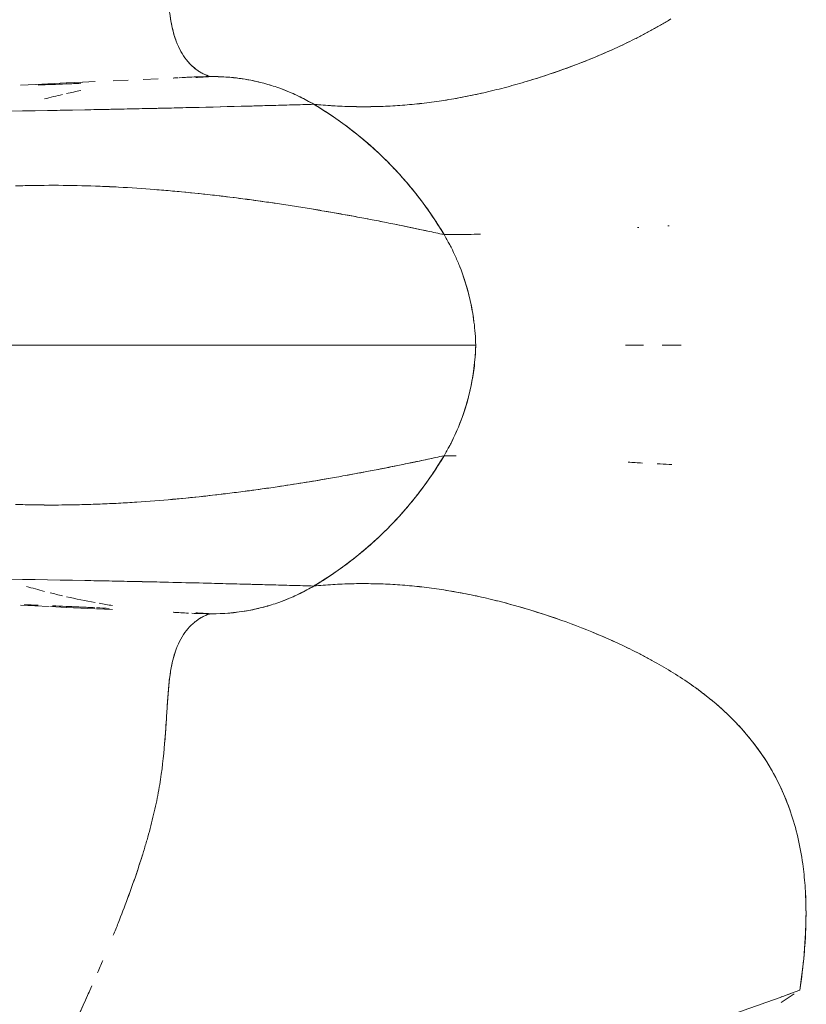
# Model space of a CAD drawing. Header units: millimetres. Extents: x 1110081 to 1268996, y -753649 to 3502.
# Tile 31 of 211: x 1176386 to 1176536, y -737190 to -737003. Entities that reach past the tile are written whole.
import ezdxf

# ---------------------------------------------------------------- set-up
doc = ezdxf.new("R2010")
doc.units = ezdxf.units.MM
doc.layers.add('Imports in Families', color=7, linetype='Continuous', lineweight=5)

# ---------------------------------------------------------------- blocks, each defined once
blk = doc.blocks.new('A315 - 3D HC toalett med cisterne - Standard-12572555-H02-Nivå F-3_5 m_1_ Ny Plan 2 PV200')
at = {"layer": 'Imports in Families'}
for p, q in [((249.82, 580.54), (248.22, 582.96)), ((74.26, 465.11), (74.21, 465.99)), ((175.74, 465.11), (175.79, 465.99)), ((74.53, 459.34), (74.39, 462.19)), ((74.79, 453.63), (74.66, 456.49)), ((175.07, 450.49), (175.21, 453.49)), ((75.05, 447.9), (74.94, 450.23)), ((174.8, 444.77), (175.06, 450.23)), ((75.2, 444.77), (75.06, 447.8)), ((75.46, 439.09), (75.2, 444.69)), ((174.66, 441.76), (174.8, 444.69)), ((174.4, 436.05), (174.65, 441.48)), ((75.6, 436.05), (75.46, 438.96))]:
    blk.add_line(p, q, dxfattribs=at)
for points, knots in [([(223.49, 584.6), (220.07, 584.12), (216.13, 583.21), (212.42, 581.85), (211.8, 581.61)], [0.15714286, 0.15714286, 0.15714286, 0.15714286, 0.22857143, 0.24285714, 0.24285714, 0.24285714, 0.24285714]), ([(238.47, 585.04), (235.51, 585.23), (231.15, 585.31), (226.94, 585), (225.55, 584.85)], [0.05714286, 0.05714286, 0.05714286, 0.05714286, 0.11428571, 0.14285714, 0.14285714, 0.14285714, 0.14285714]), ([(211.8, 581.61), (207.52, 579.94), (200.17, 575.71), (194.16, 569.51), (191.64, 566.33)], [0.2428571, 0.2428571, 0.2428571, 0.2428571, 0.3428571, 0.4285714, 0.4285714, 0.4285714, 0.4285714]), ([(191.64, 566.33), (190.81, 565.27), (188.38, 561.99), (186.21, 558.42), (184.87, 555.96)], [0.42857143, 0.42857143, 0.42857143, 0.42857143, 0.45714286, 0.51428571, 0.51428571, 0.51428571, 0.51428571]), ([(67.08, 552.24), (67.7, 550.98), (70.4, 545.26), (72.64, 539.34), (74.1, 534.76)], [0.5428571, 0.5428571, 0.5428571, 0.5428571, 0.5714286, 0.6714286, 0.6714286, 0.6714286, 0.6714286]), ([(175.29, 532.79), (174.49, 530.18), (173.61, 526.93), (172.88, 523.73), (172.74, 523.1)], [0.68571429, 0.68571429, 0.68571429, 0.68571429, 0.74285714, 0.75714286, 0.75714286, 0.75714286, 0.75714286]), ([(109.93, 519.41), (111.98, 520.23), (115.5, 521.34), (119.13, 521.99), (120.6, 522.17)], [-0.7, -0.7, -0.7, -0.7, -0.4, -0.2, -0.2, -0.2, -0.2]), ([(127.21, 522.39), (127.94, 522.34), (131.61, 521.97), (138.1, 520.47), (143.47, 517.98), (146, 516.48)], [-0.9, -0.9, -0.9, -0.9, -0.8, -0.4, 0, 0, 0, 0]), ([(171.97, 519.29), (171.85, 518.66), (171.3, 515.52), (170.9, 512.42), (170.68, 509.95)], [0.78571429, 0.78571429, 0.78571429, 0.78571429, 0.8, 0.85714286, 0.85714286, 0.85714286, 0.85714286]), ([(155.03, 510.12), (156.73, 508.71), (159.46, 506.22), (161.98, 503.54), (162.96, 502.43)], [-0.6875, -0.6875, -0.6875, -0.6875, -0.5, -0.375, -0.375, -0.375, -0.375]), ([(91.42, 506.97), (90.96, 506.54), (86.29, 501.99), (82.26, 496.8), (79.25, 491.73)], [-0.5532482, -0.5532482, -0.5532482, -0.5532482, -0.5, 0, 0, 0, 0]), ([(87.04, 502.43), (88.02, 503.54), (89.46, 505.07), (90.96, 506.54), (91.42, 506.97)], [-0.625, -0.625, -0.625, -0.625, -0.5, -0.446752, -0.446752, -0.446752, -0.446752]), ([(125, 501.49), (125, 498.25), (125, 493.67), (125, 489.02), (125, 487.69)], [0.1896552, 0.1896552, 0.1896552, 0.1896552, 0.2758621, 0.3103448, 0.3103448, 0.3103448, 0.3103448]), ([(100.52, 499.27), (100.03, 496.62), (99.2, 491.84), (98.43, 486.99), (98.11, 484.82)], [0.1527778, 0.1527778, 0.1527778, 0.1527778, 0.2222222, 0.2777778, 0.2777778, 0.2777778, 0.2777778]), ([(79.3, 489.79), (79.6, 479.51), (80.17, 457.37), (80.7, 426.26), (80.95, 398.07), (80.99, 377.42), (80.93, 363.74), (80.88, 357.84)], [0.0175237, 0.0175237, 0.0175237, 0.0175237, 0.2962963, 0.5925926, 0.7407407, 0.8888889, 1, 1, 1, 1]), ([(170.7, 489.79), (170.4, 479.51), (169.83, 457.37), (169.3, 426.26), (169.05, 398.07), (169.01, 377.42), (169.07, 363.74), (169.12, 357.84)], [0.0175237, 0.0175237, 0.0175237, 0.0175237, 0.2962963, 0.5925926, 0.7407407, 0.8888889, 1, 1, 1, 1]), ([(75.67, 483.69), (75.09, 481.82), (74.44, 478.94), (74.08, 475.53), (73.99, 473.57), (73.98, 472.6), (73.99, 472.11)], [-0.5714286, -0.5714286, -0.5714286, -0.5714286, -0.2857143, -0.1428571, -0.0714286, 0, 0, 0, 0]), ([(74.62, 479.41), (74.71, 479.9), (75, 481.33), (75.38, 482.76), (75.67, 483.69)], [-0.6428571, -0.6428571, -0.6428571, -0.6428571, -0.5714286, -0.4285714, -0.4285714, -0.4285714, -0.4285714]), ([(176.01, 472.11), (176.05, 475.04), (175.63, 478.97), (174.62, 482.76), (174.33, 483.69)], [-1, -1, -1, -1, -0.5714286, -0.4285714, -0.4285714, -0.4285714, -0.4285714]), ([(66.17, 465.26), (66.54, 465.37), (68.36, 465.98), (69.83, 466.81), (70.8, 467.56)], [0.78181818, 0.78181818, 0.78181818, 0.78181818, 0.8, 0.87272727, 0.87272727, 0.87272727, 0.87272727]), ([(187.6, 464.45), (185.77, 464.71), (182.52, 465.48), (179.58, 467.14), (178.29, 468.34), (177.92, 468.75)], [0.7272727, 0.7272727, 0.7272727, 0.7272727, 0.8, 0.8727273, 0.9090909, 0.9090909, 0.9090909, 0.9090909]), ([(154.81, 458.11), (154.66, 460.4), (154.44, 463.24), (154.18, 466.06), (154.12, 466.62)], [0.5, 0.5, 0.5, 0.5, 0.55555556, 0.56944444, 0.56944444, 0.56944444, 0.56944444]), ([(197.07, 463.69), (195.89, 463.77), (194.19, 463.87), (192.57, 463.97), (192.04, 464.01)], [0.61818182, 0.61818182, 0.61818182, 0.61818182, 0.65454545, 0.67272727, 0.67272727, 0.67272727, 0.67272727]), ([(80.02, 461.92), (80.05, 460.44), (80.13, 456.7), (80.21, 452.89), (80.26, 450.58)], [0.25925926, 0.25925926, 0.25925926, 0.25925926, 0.2962963, 0.35185185, 0.35185185, 0.35185185, 0.35185185]), ([(125, 460.93), (125, 460.22), (125, 454.88), (125, 445.44), (125, 436.35), (125, 432.09)], [0.5344828, 0.5344828, 0.5344828, 0.5344828, 0.5517241, 0.6637931, 0.7586207, 0.7586207, 0.7586207, 0.7586207]), ([(237.09, 453.67), (236.31, 453.99), (232.4, 455.55), (227.05, 457.54), (222.6, 458.97), (221.14, 459.42)], [0.2727273, 0.2727273, 0.2727273, 0.2727273, 0.2909091, 0.3636364, 0.4, 0.4, 0.4, 0.4]), ([(94.98, 454.66), (94.92, 453.5), (94.65, 447.71), (94.58, 441.78), (94.7, 436.94)], [0.5277778, 0.5277778, 0.5277778, 0.5277778, 0.5555556, 0.6666667, 0.6666667, 0.6666667, 0.6666667])]:
    blk.add_open_spline(points, degree=3, knots=knots, dxfattribs=at)
for points in [[(225.55, 584.85), (224.86, 584.78), (224.17, 584.7), (223.49, 584.6)], [(240.7, 584.87), (239.95, 584.93), (239.21, 584.99), (238.47, 585.04)], [(247.49, 584.05), (245.21, 584.39), (242.94, 584.67), (240.7, 584.87)], [(247.9, 582.96), (248.2, 582.15), (248.5, 581.35), (248.79, 580.54)], [(248.79, 580.54), (248.5, 581.35), (248.2, 582.15), (247.9, 582.96)], [(63.04, 559.58), (63.76, 558.4), (64.46, 557.19), (65.13, 555.96)], [(65.13, 555.96), (65.47, 555.35), (65.8, 554.73), (66.12, 554.11)], [(184.87, 555.96), (184.53, 555.35), (184.2, 554.73), (183.88, 554.11)], [(66.12, 554.11), (66.45, 553.49), (66.76, 552.87), (67.08, 552.24)], [(125, 554.39), (125, 553.22), (125, 552.07), (125, 550.92)], [(147.23, 551.44), (147.28, 552.34), (147.33, 553.25), (147.38, 554.17)], [(183.88, 554.11), (183.55, 553.49), (183.24, 552.87), (182.92, 552.24)], [(102.66, 553.5), (102.66, 553.4), (102.67, 553.3), (102.67, 553.2)], [(182.92, 552.24), (182.61, 551.61), (182.31, 550.98), (182.01, 550.34)], [(182.01, 550.34), (181.71, 549.71), (181.41, 549.07), (181.12, 548.43)], [(181.12, 548.43), (178.81, 543.31), (176.87, 538.02), (175.29, 532.79)], [(74.1, 534.76), (74.31, 534.1), (74.52, 533.45), (74.71, 532.79)], [(74.71, 532.79), (74.91, 532.14), (75.1, 531.49), (75.29, 530.84)], [(75.29, 530.84), (75.48, 530.19), (75.66, 529.54), (75.84, 528.89)], [(75.84, 528.89), (76.01, 528.24), (76.18, 527.59), (76.35, 526.95)], [(76.35, 526.95), (76.51, 526.3), (76.67, 525.66), (76.82, 525.02)], [(76.82, 525.02), (76.97, 524.37), (77.12, 523.73), (77.26, 523.1)], [(77.26, 523.1), (77.4, 522.46), (77.53, 521.82), (77.66, 521.19)], [(103.92, 523.39), (103.97, 521.05), (103.99, 518.75), (104, 516.48)], [(120.6, 522.17), (118.4, 521.9), (116.23, 521.45), (114.11, 520.84)], [(120.6, 522.17), (121.33, 522.27), (122.06, 522.34), (122.79, 522.39)], [(122.79, 522.39), (122.06, 522.34), (121.33, 522.27), (120.6, 522.17)], [(122.79, 522.39), (123.53, 522.45), (124.26, 522.48), (125, 522.5)], [(125, 522.5), (124.26, 522.48), (123.53, 522.45), (122.79, 522.39)], [(125, 522.5), (125.74, 522.48), (126.47, 522.45), (127.21, 522.39)], [(133.75, 521.4), (130.88, 522.06), (127.94, 522.43), (125, 522.5)], [(125, 522.5), (125, 521.87), (125, 521.25), (125, 520.62)], [(172.74, 523.1), (172.6, 522.46), (172.47, 521.82), (172.34, 521.19)], [(77.66, 521.19), (77.79, 520.56), (77.91, 519.92), (78.03, 519.29)], [(114.11, 520.84), (113.4, 520.64), (112, 520.2), (110.62, 519.68), (109.93, 519.41)], [(125, 520.62), (125, 519.36), (125, 518.1), (125, 516.84)], [(135.89, 520.84), (135.18, 521.05), (134.47, 521.23), (133.75, 521.4)], [(142.1, 518.53), (140.09, 519.46), (138.01, 520.23), (135.89, 520.84)], [(172.34, 521.19), (172.21, 520.56), (172.09, 519.92), (171.97, 519.29)], [(78.03, 519.29), (78.15, 518.66), (78.26, 518.03), (78.36, 517.41)], [(104, 516.48), (105.26, 517.23), (106.57, 517.92), (107.9, 518.53)], [(107.9, 518.53), (106.57, 517.92), (105.26, 517.23), (104, 516.48)], [(107.9, 518.53), (108.57, 518.84), (109.25, 519.13), (109.93, 519.41)], [(109.93, 519.41), (109.25, 519.14), (108.57, 518.84), (107.9, 518.53)], [(144.08, 517.56), (143.42, 517.9), (142.76, 518.23), (142.1, 518.53)], [(146, 516.48), (146, 517.25), (146.01, 518.02), (146.01, 518.8)], [(78.36, 517.41), (78.47, 516.78), (78.56, 516.16), (78.66, 515.53)], [(96.7, 511.5), (99.02, 513.31), (101.46, 514.97), (104, 516.48)], [(104, 516.48), (103.36, 516.1), (102.74, 515.72), (102.11, 515.32)], [(104, 516.48), (103.88, 515.96), (103.77, 515.45), (103.66, 514.93)], [(125, 516.84), (125, 516.21), (125, 515.58), (125, 514.94)], [(146, 516.48), (145.37, 516.85), (144.73, 517.21), (144.08, 517.56)], [(146, 516.48), (149.17, 514.6), (152.19, 512.47), (155.03, 510.12)], [(170.75, 491.73), (167.74, 496.8), (160.45, 506.18), (151.07, 513.47), (146, 516.48)], [(146.34, 514.93), (146.23, 515.45), (146.12, 515.96), (146, 516.48)], [(78.66, 515.53), (78.75, 514.91), (78.83, 514.28), (78.91, 513.66)], [(102.11, 515.32), (100.25, 514.13), (98.44, 512.86), (96.7, 511.5)], [(103.66, 514.93), (103.55, 514.41), (103.44, 513.9), (103.33, 513.38)], [(125, 514.94), (125, 512.41), (125, 509.86), (125, 507.29)], [(146.67, 513.38), (146.56, 513.9), (146.45, 514.41), (146.34, 514.93)], [(78.91, 513.66), (78.99, 513.04), (79.07, 512.42), (79.13, 511.8)], [(103.33, 513.38), (103.22, 512.86), (103.11, 512.35), (103, 511.83)], [(147, 511.83), (146.89, 512.35), (146.78, 512.86), (146.67, 513.38)], [(79.13, 511.8), (79.2, 511.19), (79.26, 510.57), (79.32, 509.95)], [(93.29, 508.68), (94.4, 509.66), (95.53, 510.6), (96.7, 511.5)], [(96.7, 511.5), (96.11, 511.05), (95.54, 510.59), (94.97, 510.12)], [(103, 511.83), (102.67, 510.27), (102.35, 508.71), (102.03, 507.15)], [(147.97, 507.15), (147.65, 508.71), (147.33, 510.27), (147, 511.83)], [(79.32, 509.95), (79.38, 509.34), (79.42, 508.72), (79.47, 508.11)], [(94.97, 510.12), (93.84, 509.18), (92.73, 508.2), (91.66, 507.19)], [(91.66, 507.19), (92.19, 507.7), (92.74, 508.19), (93.29, 508.68)], [(170.68, 509.95), (170.57, 508.72), (170.48, 507.49), (170.42, 506.27)], [(79.47, 508.11), (79.51, 507.5), (79.55, 506.88), (79.58, 506.27)], [(91.42, 506.97), (91.5, 507.04), (91.58, 507.12), (91.66, 507.19)], [(91.66, 507.19), (91.58, 507.12), (91.5, 507.04), (91.42, 506.97)], [(102.03, 507.15), (101.93, 506.62), (101.82, 506.1), (101.72, 505.58)], [(125, 507.29), (125, 506.01), (125, 504.72), (125, 503.43)], [(148.59, 504.01), (148.38, 505.05), (148.18, 506.1), (147.97, 507.15)], [(79.58, 506.27), (79.61, 505.66), (79.64, 505.05), (79.66, 504.44)], [(101.72, 505.58), (101.31, 503.48), (100.91, 501.38), (100.52, 499.27)], [(170.42, 506.27), (170.35, 505.05), (170.31, 503.83), (170.3, 502.61)], [(79.66, 504.44), (79.68, 503.83), (79.7, 503.22), (79.7, 502.61)], [(125, 503.43), (125, 502.78), (125, 502.14), (125, 501.49)], [(148.89, 502.43), (148.79, 502.96), (148.69, 503.48), (148.59, 504.01)], [(79.7, 502.61), (79.71, 502.01), (79.71, 501.4), (79.71, 500.79)], [(82.9, 497.26), (84.2, 499.05), (85.58, 500.78), (87.04, 502.43)], [(149.77, 497.68), (149.48, 499.27), (149.19, 500.85), (148.89, 502.43)], [(162.96, 502.43), (163.44, 501.88), (163.92, 501.32), (164.39, 500.75)], [(170.3, 502.61), (170.29, 502.01), (170.29, 501.4), (170.29, 500.79)], [(79.71, 500.79), (79.71, 499.58), (79.68, 498.37), (79.62, 497.16)], [(164.39, 500.75), (166.74, 497.92), (168.87, 494.9), (170.75, 491.73)], [(170.29, 500.79), (170.29, 499.58), (170.32, 498.37), (170.38, 497.16)], [(150.05, 496.09), (149.96, 496.62), (149.87, 497.15), (149.77, 497.68)], [(79.62, 497.16), (79.6, 496.56), (79.57, 495.95), (79.53, 495.35)], [(81.62, 495.46), (82.04, 496.07), (82.46, 496.67), (82.9, 497.26)], [(150.33, 494.49), (150.24, 495.02), (150.15, 495.56), (150.05, 496.09)], [(170.38, 497.16), (170.4, 496.56), (170.43, 495.95), (170.47, 495.35)], [(79.25, 491.73), (80, 493), (80.79, 494.24), (81.62, 495.46)], [(79.53, 495.35), (79.49, 494.74), (79.45, 494.14), (79.41, 493.54)], [(151.14, 489.68), (150.88, 491.29), (150.61, 492.89), (150.33, 494.49)], [(170.47, 495.35), (170.51, 494.74), (170.55, 494.14), (170.59, 493.54)], [(79.41, 493.54), (79.36, 492.93), (79.31, 492.33), (79.25, 491.73)], [(170.59, 493.54), (170.64, 492.93), (170.69, 492.33), (170.75, 491.73)], [(79.25, 491.73), (78, 489.62), (76.95, 487.39), (76.14, 485.09)], [(77.23, 487.81), (77.62, 488.71), (78.06, 489.59), (78.52, 490.45)], [(78.52, 490.45), (78.76, 490.88), (79, 491.31), (79.25, 491.73)], [(79.25, 491.73), (79.27, 491.09), (79.29, 490.44), (79.3, 489.79)], [(170.75, 491.73), (170.73, 491.09), (170.71, 490.44), (170.7, 489.79)], [(170.75, 491.73), (172, 489.62), (173.05, 487.39), (173.86, 485.09)], [(173.86, 485.09), (173.05, 487.39), (172, 489.62), (170.75, 491.73)], [(79.31, 489.68), (79.33, 489), (79.35, 488.32), (79.37, 487.63)], [(151.89, 484.82), (151.65, 486.45), (151.4, 488.07), (151.14, 489.68)], [(170.69, 489.68), (170.67, 489), (170.65, 488.32), (170.63, 487.63)], [(76.14, 485.09), (76.46, 486.01), (76.83, 486.92), (77.23, 487.81)], [(79.37, 487.63), (79.38, 486.94), (79.4, 486.25), (79.42, 485.56)], [(125, 487.69), (125, 483.7), (125, 479.65), (125, 475.55)], [(170.63, 487.63), (170.62, 486.94), (170.6, 486.25), (170.58, 485.56)], [(75.67, 483.69), (75.82, 484.16), (75.97, 484.62), (76.14, 485.09)], [(76.14, 485.09), (75.97, 484.62), (75.82, 484.16), (75.67, 483.69)], [(79.42, 485.56), (79.44, 484.87), (79.46, 484.18), (79.48, 483.48)], [(98.11, 484.82), (97.87, 483.2), (97.64, 481.56), (97.41, 479.92)], [(152.13, 483.19), (152.05, 483.74), (151.97, 484.28), (151.89, 484.82)], [(170.58, 485.56), (170.54, 484.18), (170.5, 482.79), (170.46, 481.39)], [(173.86, 485.09), (174.03, 484.62), (174.18, 484.16), (174.33, 483.69)], [(174.33, 483.69), (174.18, 484.16), (174.03, 484.62), (173.86, 485.09)], [(79.48, 483.48), (79.52, 482.09), (79.56, 480.69), (79.59, 479.28)], [(152.8, 478.28), (152.59, 479.92), (152.36, 481.56), (152.13, 483.19)], [(174.33, 483.69), (174.62, 482.76), (174.87, 481.81), (175.09, 480.85)], [(170.46, 481.39), (170.44, 480.69), (170.42, 479.98), (170.41, 479.28)], [(175.09, 480.85), (175.19, 480.38), (175.29, 479.9), (175.38, 479.41)], [(74.38, 477.96), (74.45, 478.45), (74.53, 478.93), (74.62, 479.41)], [(79.59, 479.28), (79.69, 475.76), (79.78, 472.18), (79.86, 468.54)], [(97.41, 479.92), (97.34, 479.38), (97.27, 478.83), (97.2, 478.28)], [(170.41, 479.28), (170.39, 478.58), (170.37, 477.87), (170.35, 477.16)], [(175.38, 479.41), (175.83, 477.01), (176.04, 474.55), (176.01, 472.11)], [(73.99, 472.11), (73.97, 474.06), (74.1, 476.03), (74.38, 477.96)], [(97.2, 478.28), (96.98, 476.63), (96.78, 474.98), (96.58, 473.32)], [(153.01, 476.63), (152.94, 477.18), (152.87, 477.73), (152.8, 478.28)], [(170.35, 477.16), (170.33, 476.45), (170.31, 475.74), (170.3, 475.03)], [(125, 475.55), (125, 473.49), (125, 471.43), (125, 469.35)], [(153.22, 474.98), (153.15, 475.53), (153.08, 476.08), (153.01, 476.63)], [(170.3, 475.03), (170.28, 474.31), (170.26, 473.6), (170.24, 472.88)], [(96.58, 473.32), (96.52, 472.76), (96.46, 472.21), (96.39, 471.65)], [(153.41, 473.32), (153.35, 473.87), (153.28, 474.42), (153.22, 474.98)], [(154.12, 466.62), (153.91, 468.87), (153.67, 471.1), (153.41, 473.32)], [(73.44, 470.71), (73.67, 471.17), (73.85, 471.63), (73.99, 472.11)], [(96.39, 471.65), (96.21, 469.98), (96.04, 468.31), (95.88, 466.62)], [(170.24, 472.88), (170.22, 472.16), (170.21, 471.44), (170.19, 470.72)], [(177.39, 469.38), (176.74, 470.24), (176.28, 471.16), (176.01, 472.11)], [(70.8, 467.56), (71.76, 468.31), (72.51, 469.15), (73.06, 470.04)], [(73.06, 470.04), (73.2, 470.26), (73.33, 470.49), (73.44, 470.71)], [(170.19, 470.72), (170.14, 468.55), (170.08, 466.36), (170.03, 464.14)], [(74.2, 466.16), (74.15, 466.96), (74.11, 467.76), (74.08, 468.56)], [(74.08, 468.56), (74.11, 467.76), (74.15, 466.96), (74.2, 466.16)], [(79.86, 468.54), (79.88, 467.81), (79.9, 467.08), (79.92, 466.35)], [(125, 469.35), (125, 466.57), (125, 463.76), (125, 460.93)], [(175.89, 467.94), (175.85, 466.97), (175.8, 466), (175.73, 465.03)], [(177.92, 468.75), (177.73, 468.96), (177.55, 469.17), (177.39, 469.38)], [(74.21, 465.99), (74.23, 465.67), (74.25, 465.35), (74.27, 465.03)], [(79.92, 466.35), (79.95, 464.89), (79.98, 463.41), (80.02, 461.92)], [(95.88, 466.62), (95.82, 466.06), (95.77, 465.5), (95.72, 464.93)], [(175.73, 465.03), (175.75, 465.35), (175.77, 465.67), (175.79, 465.99)], [(62.4, 464.45), (63.78, 464.65), (65.03, 464.91), (66.17, 465.26)], [(95.72, 464.93), (95.62, 463.8), (95.52, 462.67), (95.44, 461.53)], [(170.03, 464.14), (169.98, 461.93), (169.93, 459.69), (169.88, 457.43)], [(189.01, 464.27), (188.52, 464.32), (188.05, 464.38), (187.6, 464.45)], [(192.04, 464.01), (190.99, 464.08), (189.97, 464.17), (189.01, 464.27)], [(200.69, 463.42), (199.45, 463.53), (198.24, 463.61), (197.07, 463.69)], [(208.47, 462.48), (205.78, 462.93), (203.17, 463.22), (200.69, 463.42)], [(212.58, 461.69), (211.19, 461.99), (209.82, 462.25), (208.47, 462.48)], [(95.44, 461.53), (95.26, 459.26), (95.11, 456.97), (94.98, 454.66)], [(214.67, 461.2), (213.97, 461.37), (213.27, 461.53), (212.58, 461.69)], [(216.8, 460.66), (216.09, 460.85), (215.38, 461.03), (214.67, 461.2)], [(218.96, 460.07), (218.24, 460.27), (217.52, 460.47), (216.8, 460.66)], [(221.14, 459.42), (220.41, 459.64), (219.68, 459.86), (218.96, 460.07)], [(154.92, 456.39), (154.88, 456.96), (154.85, 457.54), (154.81, 458.11)], [(155.02, 454.66), (154.99, 455.24), (154.95, 455.81), (154.92, 456.39)], [(169.88, 457.43), (169.87, 456.68), (169.85, 455.92), (169.84, 455.17)], [(155.1, 452.92), (155.08, 453.5), (155.05, 454.08), (155.02, 454.66)], [(169.84, 455.17), (169.82, 454.41), (169.81, 453.64), (169.79, 452.88)], [(155.18, 451.18), (155.15, 451.76), (155.13, 452.34), (155.1, 452.92)], [(169.79, 452.88), (169.77, 452.12), (169.76, 451.35), (169.74, 450.58)], [(174.45, 453.49), (174.32, 452.65), (174.18, 451.81), (174.03, 450.97)], [(174.03, 450.97), (174.18, 451.81), (174.32, 452.65), (174.45, 453.49)], [(174.99, 452.89), (174.96, 452.09), (174.92, 451.29), (174.88, 450.49)], [(155.24, 449.43), (155.22, 450.01), (155.2, 450.6), (155.18, 451.18)], [(244.24, 450.66), (243.44, 451.01), (242.64, 451.35), (241.84, 451.69)], [(80.26, 450.58), (80.27, 449.81), (80.29, 449.04), (80.3, 448.26)], [(155.29, 447.67), (155.28, 448.26), (155.26, 448.84), (155.24, 449.43)], [(169.74, 450.58), (169.73, 449.81), (169.71, 449.04), (169.7, 448.26)], [(173.9, 450.22), (173.56, 448.4), (173.19, 446.58), (172.78, 444.77)], [(172.78, 444.77), (173.19, 446.58), (173.56, 448.4), (173.9, 450.22)], [(174.87, 450.18), (174.78, 448.37), (174.7, 446.58), (174.62, 444.78)], [(254.04, 446.27), (251.56, 447.41), (249.1, 448.52), (246.67, 449.6)], [(75.26, 447.48), (75.3, 446.58), (75.34, 445.68), (75.38, 444.78)], [(77.22, 444.77), (77.01, 445.68), (76.82, 446.58), (76.63, 447.49)], [(76.63, 447.49), (76.82, 446.58), (77.01, 445.68), (77.22, 444.77)], [(155.33, 445.9), (155.32, 446.49), (155.3, 447.08), (155.29, 447.67)], [(155.34, 438.75), (155.37, 441.16), (155.37, 443.54), (155.33, 445.9)], [(75.38, 444.69), (75.46, 442.92), (75.53, 441.17), (75.6, 439.41)], [(78.24, 440.59), (77.94, 441.74), (77.65, 442.88), (77.39, 444.03)], [(77.39, 444.03), (77.65, 442.88), (77.94, 441.74), (78.24, 440.59)], [(80.39, 443.57), (80.4, 442.78), (80.42, 441.99), (80.43, 441.2)], [(172.61, 444.03), (172.43, 443.25), (172.24, 442.46), (172.04, 441.68)], [(172.04, 441.68), (172.24, 442.46), (172.43, 443.25), (172.61, 444.03)], [(174.62, 444.69), (174.58, 443.82), (174.54, 442.96), (174.51, 442.09)], [(171.76, 440.59), (171.46, 439.45), (171.15, 438.31), (170.82, 437.18)], [(170.82, 437.18), (171.15, 438.31), (171.46, 439.45), (171.76, 440.59)], [(155.3, 436.94), (155.31, 437.55), (155.33, 438.15), (155.34, 438.75)], [(174.4, 439.41), (174.36, 438.52), (174.32, 437.63), (174.29, 436.74)], [(94.7, 436.94), (94.72, 436.34), (94.73, 435.73), (94.75, 435.12)], [(155.25, 435.12), (155.27, 435.73), (155.28, 436.34), (155.3, 436.94)]]:
    blk.add_open_spline(points, degree=3, dxfattribs=at)
blk = doc.blocks.new('br001-h02-a-200-2-0001_Z02_dwg_A315 - 3D HC toalett med cisterne - Standard-12572555-H02-Nivå F-3_5m-1921415-MA-20-0001 GA Level 02 -Rearrange - option 3D')
at = {"layer": 'Imports in Families'}
for p, q in [((249.82, 580.54), (248.22, 582.96)), ((74.26, 465.11), (74.21, 465.99)), ((175.74, 465.11), (175.79, 465.99)), ((74.53, 459.34), (74.39, 462.19)), ((74.79, 453.63), (74.66, 456.49)), ((175.07, 450.49), (175.21, 453.49)), ((174.4, 436.05), (174.65, 441.48))]:
    blk.add_line(p, q, dxfattribs=at)
at = {"layer": 'Imports in Families', "flags": 128}
for points in [[(75.6, 436.05), (75.46, 438.96), (75.2, 444.69), (75.06, 447.8), (74.94, 450.23)], [(174.66, 441.76), (174.8, 444.69), (175.06, 450.23)]]:
    blk.add_lwpolyline(points, dxfattribs=at)
at = {"layer": 'Imports in Families'}
for points in [[(223.49, 584.6), (220.07, 584.12), (213.5, 582.61), (207.57, 579.84), (204.79, 578.16)], [(225.55, 584.85), (224.86, 584.78), (224.17, 584.7), (223.49, 584.6)], [(247.49, 584.05), (242.16, 584.85), (236.93, 585.29), (231.9, 585.22)], [(247.9, 582.96), (248.2, 582.15), (248.5, 581.35), (248.79, 580.54)], [(248.79, 580.54), (248.5, 581.35), (248.2, 582.15), (247.9, 582.96)], [(204.79, 578.16), (203.68, 577.49), (202.6, 576.77), (201.55, 576)], [(201.55, 576), (201.02, 575.62), (199.99, 574.82), (198.98, 573.99), (198.49, 573.56)], [(198.49, 573.56), (197.99, 573.13), (197.51, 572.69), (197.03, 572.23)], [(195.61, 570.85), (195.15, 570.38), (194.69, 569.89), (194.25, 569.4)], [(197.03, 572.23), (196.55, 571.78), (196.08, 571.32), (195.61, 570.85)], [(194.25, 569.4), (193.8, 568.91), (193.36, 568.41), (192.92, 567.89)], [(192.92, 567.89), (192.49, 567.38), (192.06, 566.86), (191.64, 566.33)], [(191.64, 566.33), (191.23, 565.8), (190.81, 565.26), (190.41, 564.72)], [(189.22, 563.05), (187.66, 560.8), (186.21, 558.42), (184.87, 555.96)], [(190.41, 564.72), (190.01, 564.17), (189.61, 563.61), (189.22, 563.05)], [(125, 561.52), (125, 560.75), (125, 559.99), (125, 559.23)], [(63.04, 559.58), (63.4, 558.99), (63.75, 558.39), (64.1, 557.79)], [(102.34, 559.24), (102.35, 559.15), (102.36, 559.05), (102.36, 558.96)], [(125, 559.23), (125, 558.79), (125, 558.36), (125, 557.92)], [(147.53, 556.93), (147.58, 557.7), (147.62, 558.46), (147.66, 559.23)], [(147.66, 559.23), (147.67, 559.4), (147.68, 559.57), (147.69, 559.73)], [(64.1, 557.79), (64.45, 557.19), (64.8, 556.58), (65.13, 555.96)], [(65.13, 555.96), (65.47, 555.35), (65.8, 554.73), (66.12, 554.11)], [(184.87, 555.96), (184.53, 555.35), (184.2, 554.73), (183.88, 554.11)], [(66.12, 554.11), (66.45, 553.49), (66.76, 552.87), (67.08, 552.24)], [(183.88, 554.11), (183.23, 552.87), (182.61, 551.61), (182.01, 550.34)], [(182.01, 550.34), (181.71, 549.71), (181.12, 548.43), (180.55, 547.15), (180.27, 546.5)], [(69.73, 546.5), (70, 545.86), (70.27, 545.21), (70.54, 544.56)], [(180.27, 546.5), (179.17, 543.92), (178.15, 541.31), (177.22, 538.69)], [(70.54, 544.56), (70.81, 543.91), (71.07, 543.26), (71.32, 542.61)], [(71.32, 542.61), (71.83, 541.31), (72.31, 540), (72.78, 538.69)], [(177.22, 538.69), (176.53, 536.72), (175.88, 534.75), (175.29, 532.79)], [(175.29, 532.79), (174.69, 530.83), (174.15, 528.88), (173.65, 526.95)], [(75.84, 528.89), (76.01, 528.24), (76.18, 527.59), (76.35, 526.95)], [(76.35, 526.95), (76.51, 526.3), (76.67, 525.66), (76.82, 525.02)], [(173.65, 526.95), (173.49, 526.3), (173.33, 525.66), (173.18, 525.02)], [(173.18, 525.02), (173.03, 524.37), (172.88, 523.73), (172.74, 523.1)], [(103.92, 523.39), (103.95, 521.83), (103.98, 520.29), (103.99, 518.76)], [(116.25, 521.4), (117.68, 521.73), (119.13, 521.99), (120.6, 522.17)], [(120.6, 522.17), (119.87, 522.08), (119.14, 521.97), (118.41, 521.84)], [(120.6, 522.17), (121.33, 522.27), (122.06, 522.34), (122.79, 522.39)], [(122.79, 522.39), (122.06, 522.34), (121.33, 522.27), (120.6, 522.17)], [(122.79, 522.39), (123.53, 522.45), (124.26, 522.48), (125, 522.5)], [(125, 522.5), (124.26, 522.48), (123.53, 522.45), (122.79, 522.39)], [(125, 522.5), (125, 521.87), (125, 521.25), (125, 520.62)], [(109.93, 519.41), (111.98, 520.23), (114.1, 520.9), (116.25, 521.4)], [(125, 520.62), (125, 519.99), (125, 519.36), (125, 518.73)], [(135.89, 520.84), (136.6, 520.64), (138, 520.2), (139.38, 519.68), (140.07, 519.41)], [(140.07, 519.41), (138.7, 519.96), (137.31, 520.44), (135.89, 520.84)], [(103.99, 518.76), (103.99, 518), (104, 517.23), (104, 516.48)], [(107.9, 518.53), (106.57, 517.92), (105.26, 517.23), (104, 516.48)], [(105.92, 517.56), (106.58, 517.9), (107.24, 518.23), (107.9, 518.53)], [(107.9, 518.53), (108.57, 518.84), (109.25, 519.13), (109.93, 519.41)], [(109.93, 519.41), (109.25, 519.14), (108.57, 518.84), (107.9, 518.53)], [(125, 518.73), (125, 518.1), (125, 517.47), (125, 516.84)], [(140.07, 519.41), (140.75, 519.14), (141.43, 518.84), (142.1, 518.53)], [(142.1, 518.53), (143.43, 517.92), (144.74, 517.23), (146, 516.48)], [(146, 516.48), (146, 517.25), (146.01, 518.02), (146.01, 518.8)], [(98.46, 512.83), (100.25, 514.13), (102.1, 515.35), (104, 516.48)], [(104, 516.48), (103.88, 515.96), (103.77, 515.45), (103.66, 514.93)], [(104, 516.48), (104.63, 516.85), (105.27, 517.21), (105.92, 517.56)], [(125, 516.84), (125, 516.21), (125, 515.58), (125, 514.94)], [(146, 516.48), (146.64, 516.1), (147.26, 515.72), (147.89, 515.32)], [(146.34, 514.93), (146.23, 515.45), (146.12, 515.96), (146, 516.48)], [(103.66, 514.93), (103.55, 514.41), (103.44, 513.9), (103.33, 513.38)], [(125, 514.94), (125, 513.04), (125, 511.13), (125, 509.21)], [(147.33, 510.27), (147.01, 511.83), (146.68, 513.38), (146.34, 514.93)], [(147.89, 515.32), (149.13, 514.53), (150.35, 513.7), (151.54, 512.83)], [(91.66, 507.19), (93.81, 509.21), (96.08, 511.09), (98.46, 512.83)], [(103.33, 513.38), (102.99, 511.83), (102.67, 510.27), (102.35, 508.71)], [(151.54, 512.83), (152.13, 512.4), (152.72, 511.95), (153.3, 511.5)], [(171.09, 513.66), (171.01, 513.04), (170.93, 512.42), (170.87, 511.8)], [(153.3, 511.5), (153.89, 511.05), (154.46, 510.59), (155.03, 510.12)], [(170.87, 511.8), (170.8, 511.19), (170.74, 510.57), (170.68, 509.95)], [(102.35, 508.71), (102.24, 508.19), (102.14, 507.67), (102.03, 507.15)], [(125, 509.21), (125, 508.58), (125, 507.93), (125, 507.29)], [(147.65, 508.71), (147.54, 509.23), (147.44, 509.75), (147.33, 510.27)], [(149.77, 497.68), (149.1, 501.39), (148.39, 505.06), (147.65, 508.71)], [(155.03, 510.12), (156.73, 508.71), (158.37, 507.22), (159.93, 505.65)], [(170.68, 509.95), (170.62, 509.34), (170.58, 508.72), (170.53, 508.11)], [(90.07, 505.65), (90.59, 506.18), (91.12, 506.69), (91.66, 507.19)], [(102.03, 507.15), (101.93, 506.62), (101.82, 506.1), (101.72, 505.58)], [(125, 507.29), (125, 506.65), (125, 506.01), (125, 505.36)], [(170.53, 508.11), (170.44, 506.88), (170.38, 505.66), (170.34, 504.44)], [(88.53, 504.07), (89.04, 504.6), (89.55, 505.13), (90.07, 505.65)], [(101.72, 505.58), (101.51, 504.53), (101.31, 503.48), (101.11, 502.43)], [(125, 505.36), (125, 504.72), (125, 504.08), (125, 503.43)], [(159.93, 505.65), (162.53, 503.05), (164.94, 500.24), (167.1, 497.26)], [(84.22, 499.03), (85.58, 500.77), (87.02, 502.46), (88.53, 504.07)], [(125, 503.43), (125, 502.78), (125, 502.14), (125, 501.49)], [(170.34, 504.44), (170.32, 503.83), (170.3, 503.22), (170.3, 502.61)], [(101.11, 502.43), (101.01, 501.9), (100.91, 501.38), (100.81, 500.85)], [(168.38, 495.46), (166.72, 497.89), (164.91, 500.22), (162.96, 502.43)], [(170.3, 502.61), (170.29, 502.01), (170.29, 501.4), (170.29, 500.79)], [(100.81, 500.85), (100.71, 500.32), (100.61, 499.8), (100.52, 499.27)], [(170.29, 500.79), (170.29, 500.19), (170.3, 499.58), (170.31, 498.97)], [(82.9, 497.26), (83.33, 497.86), (83.77, 498.45), (84.22, 499.03)], [(100.23, 497.68), (100.13, 497.15), (100.04, 496.62), (99.95, 496.09)], [(100.52, 499.27), (100.42, 498.74), (100.32, 498.21), (100.23, 497.68)], [(150.05, 496.09), (149.96, 496.62), (149.87, 497.15), (149.77, 497.68)], [(170.31, 498.97), (170.37, 496.55), (170.52, 494.14), (170.75, 491.73)], [(79.25, 491.73), (80.38, 493.63), (81.59, 495.48), (82.9, 497.26)], [(82.9, 497.26), (81.59, 495.48), (80.38, 493.63), (79.25, 491.73)], [(79.62, 497.16), (79.55, 495.35), (79.42, 493.54), (79.25, 491.73)], [(99.95, 496.09), (99.76, 495.02), (99.57, 493.96), (99.39, 492.89)], [(151.64, 486.44), (151.15, 489.69), (150.62, 492.9), (150.05, 496.09)], [(167.1, 497.26), (167.54, 496.67), (167.96, 496.07), (168.38, 495.46)], [(168.38, 495.46), (168.79, 494.85), (169.2, 494.23), (169.59, 493.61)], [(170.75, 491.73), (170, 493), (169.21, 494.24), (168.38, 495.46)], [(99.39, 492.89), (99.3, 492.36), (99.21, 491.82), (99.13, 491.29)], [(169.59, 493.61), (169.99, 492.99), (170.38, 492.36), (170.75, 491.73)], [(79.25, 491.73), (78, 489.62), (76.95, 487.39), (76.14, 485.09)], [(77.85, 489.15), (78.06, 489.58), (78.29, 490.02), (78.52, 490.45)], [(78.52, 490.45), (78.76, 490.88), (79, 491.31), (79.25, 491.73)], [(79.25, 491.73), (79.27, 491.05), (79.29, 490.37), (79.31, 489.68)], [(99.13, 491.29), (99.04, 490.75), (98.95, 490.21), (98.86, 489.68)], [(170.75, 491.73), (170.73, 491.05), (170.71, 490.37), (170.69, 489.68)], [(170.75, 491.73), (171.25, 490.89), (171.72, 490.02), (172.15, 489.15)], [(173.35, 486.46), (172.62, 488.28), (171.75, 490.04), (170.75, 491.73)], [(76.65, 486.46), (77.02, 487.37), (77.42, 488.27), (77.85, 489.15)], [(79.31, 489.68), (79.33, 489), (79.35, 488.32), (79.37, 487.63)], [(98.86, 489.68), (98.69, 488.6), (98.52, 487.53), (98.36, 486.45)], [(170.69, 489.68), (170.67, 489), (170.65, 488.32), (170.63, 487.63)], [(172.15, 489.15), (172.58, 488.27), (172.98, 487.37), (173.35, 486.46)], [(76.14, 485.09), (76.3, 485.55), (76.47, 486.01), (76.65, 486.46)], [(79.37, 487.63), (79.38, 486.94), (79.4, 486.25), (79.42, 485.56)], [(98.36, 486.45), (98.19, 485.36), (98.03, 484.28), (97.87, 483.19)], [(151.89, 484.82), (151.81, 485.36), (151.73, 485.9), (151.64, 486.44)], [(170.63, 487.63), (170.62, 486.94), (170.6, 486.25), (170.58, 485.56)], [(173.35, 486.46), (173.53, 486.01), (173.7, 485.55), (173.86, 485.09)], [(173.86, 485.09), (173.7, 485.55), (173.53, 486.01), (173.35, 486.46)], [(75.67, 483.69), (75.82, 484.16), (75.97, 484.62), (76.14, 485.09)], [(76.14, 485.09), (75.97, 484.62), (75.82, 484.16), (75.67, 483.69)], [(79.42, 485.56), (79.44, 484.87), (79.46, 484.18), (79.48, 483.48)], [(152.13, 483.19), (152.05, 483.74), (151.97, 484.28), (151.89, 484.82)], [(170.58, 485.56), (170.56, 484.87), (170.54, 484.18), (170.52, 483.48)], [(173.86, 485.09), (174.03, 484.62), (174.18, 484.16), (174.33, 483.69)], [(174.33, 483.69), (174.18, 484.16), (174.03, 484.62), (173.86, 485.09)], [(79.48, 483.48), (79.5, 482.78), (79.52, 482.09), (79.54, 481.39)], [(97.87, 483.19), (97.79, 482.65), (97.72, 482.11), (97.64, 481.56)], [(152.36, 481.56), (152.28, 482.11), (152.2, 482.65), (152.13, 483.19)], [(170.52, 483.48), (170.48, 482.09), (170.44, 480.69), (170.41, 479.28)], [(174.33, 483.69), (174.76, 482.29), (175.11, 480.86), (175.38, 479.41)], [(174.73, 482.28), (174.61, 482.75), (174.47, 483.22), (174.33, 483.69)], [(79.54, 481.39), (79.56, 480.69), (79.58, 479.98), (79.59, 479.28)], [(97.64, 481.56), (97.56, 481.02), (97.49, 480.47), (97.41, 479.92)], [(152.58, 479.92), (152.51, 480.47), (152.43, 481.02), (152.36, 481.56)], [(79.59, 479.28), (79.69, 475.76), (79.78, 472.18), (79.86, 468.54)], [(97.41, 479.92), (96.82, 475.55), (96.3, 471.12), (95.88, 466.62)], [(152.8, 478.28), (152.73, 478.83), (152.66, 479.38), (152.58, 479.92)], [(170.41, 479.28), (170.35, 477.17), (170.3, 475.03), (170.24, 472.88)], [(175.38, 479.41), (175.83, 477.01), (176.04, 474.55), (176.01, 472.11)], [(153.22, 474.98), (153.08, 476.08), (152.94, 477.18), (152.8, 478.28)], [(74, 473.57), (74.03, 474.55), (74.09, 475.53), (74.19, 476.51)], [(73.99, 472.11), (73.98, 472.6), (73.99, 473.08), (74, 473.57)], [(153.79, 469.98), (153.61, 471.65), (153.42, 473.32), (153.22, 474.98)], [(73.06, 470.04), (73.48, 470.71), (73.79, 471.4), (73.99, 472.11)], [(74.08, 468.56), (74.03, 469.74), (74, 470.92), (73.99, 472.11)], [(73.99, 472.11), (74.01, 470.12), (74.08, 468.14), (74.2, 466.16)], [(73.99, 472.11), (74.04, 471.18), (74.1, 470.26), (74.15, 469.34)], [(125, 471.42), (125, 468.66), (125, 465.87), (125, 463.05)], [(170.24, 472.88), (170.17, 470.01), (170.1, 467.1), (170.03, 464.14)], [(176.01, 472.11), (175.96, 471.18), (175.9, 470.26), (175.85, 469.34)], [(176.01, 472.11), (176, 470.92), (175.97, 469.74), (175.92, 468.56)], [(175.92, 468.56), (175.97, 469.74), (176, 470.92), (176.01, 472.11)], [(176.25, 471.4), (176.16, 471.64), (176.08, 471.87), (176.01, 472.11)], [(176.56, 470.71), (176.44, 470.94), (176.34, 471.17), (176.25, 471.4)], [(72.61, 469.38), (72.77, 469.6), (72.92, 469.82), (73.06, 470.04)], [(176.94, 470.04), (176.8, 470.26), (176.67, 470.49), (176.56, 470.71)], [(177.39, 469.38), (177.23, 469.6), (177.08, 469.82), (176.94, 470.04)], [(74.2, 466.16), (74.15, 466.96), (74.11, 467.76), (74.08, 468.56)], [(79.86, 468.54), (79.88, 467.81), (79.9, 467.08), (79.92, 466.35)], [(175.89, 467.94), (175.85, 466.97), (175.8, 466), (175.73, 465.03)], [(177.92, 468.75), (177.73, 468.96), (177.55, 469.17), (177.39, 469.38)], [(74.21, 465.99), (74.23, 465.67), (74.25, 465.35), (74.27, 465.03)], [(79.92, 466.35), (79.97, 464.15), (80.02, 461.93), (80.07, 459.69)], [(95.88, 466.62), (95.82, 466.06), (95.77, 465.5), (95.72, 464.93)], [(175.73, 465.03), (175.75, 465.35), (175.77, 465.67), (175.79, 465.99)], [(95.72, 464.93), (95.32, 460.42), (94.7, 451.26), (94.58, 441.78), (94.7, 436.94)], [(170.03, 464.14), (170.02, 463.41), (170, 462.67), (169.98, 461.92)], [(187.6, 464.45), (187.14, 464.52), (186.69, 464.59), (186.26, 464.67)], [(214.67, 461.2), (213.97, 461.37), (213.27, 461.53), (212.58, 461.69)], [(216.8, 460.66), (216.09, 460.85), (215.38, 461.03), (214.67, 461.2)], [(218.96, 460.07), (218.24, 460.27), (217.52, 460.47), (216.8, 460.66)], [(221.14, 459.42), (220.41, 459.64), (219.68, 459.86), (218.96, 460.07)], [(223.35, 458.73), (222.61, 458.97), (221.87, 459.2), (221.14, 459.42)], [(154.92, 456.39), (154.88, 456.96), (154.85, 457.54), (154.81, 458.11)], [(155.02, 454.66), (154.99, 455.24), (154.95, 455.81), (154.92, 456.39)], [(234.75, 454.61), (233.19, 455.22), (231.65, 455.81), (230.12, 456.38)], [(155.1, 452.92), (155.08, 453.5), (155.05, 454.08), (155.02, 454.66)], [(237.09, 453.67), (236.31, 453.99), (235.53, 454.3), (234.75, 454.61)], [(80.21, 452.88), (80.24, 451.35), (80.27, 449.81), (80.3, 448.26)], [(155.18, 451.18), (155.15, 451.76), (155.13, 452.34), (155.1, 452.92)], [(174.45, 453.49), (174.32, 452.65), (174.18, 451.81), (174.03, 450.97)], [(174.03, 450.97), (174.18, 451.81), (174.32, 452.65), (174.45, 453.49)], [(174.99, 452.89), (174.96, 452.09), (174.92, 451.29), (174.88, 450.49)], [(155.24, 449.43), (155.22, 450.01), (155.2, 450.6), (155.18, 451.18)], [(244.24, 450.66), (243.44, 451.01), (242.64, 451.35), (241.84, 451.69)], [(155.29, 447.67), (155.28, 448.26), (155.26, 448.84), (155.24, 449.43)], [(173.9, 450.22), (173.56, 448.4), (173.19, 446.58), (172.78, 444.77)], [(172.78, 444.77), (173.19, 446.58), (173.56, 448.4), (173.9, 450.22)], [(174.87, 450.18), (174.82, 449.28), (174.78, 448.38), (174.74, 447.48)], [(249.11, 448.51), (248.29, 448.88), (247.48, 449.24), (246.67, 449.6)], [(75.26, 447.48), (75.3, 446.58), (75.34, 445.68), (75.38, 444.78)], [(77.22, 444.77), (77.01, 445.68), (76.82, 446.58), (76.63, 447.49)], [(76.63, 447.49), (76.82, 446.58), (77.01, 445.68), (77.22, 444.77)], [(155.33, 445.9), (155.32, 446.49), (155.3, 447.08), (155.29, 447.67)], [(174.74, 447.48), (174.7, 446.58), (174.66, 445.68), (174.62, 444.78)], [(155.36, 440.55), (155.37, 442.35), (155.36, 444.13), (155.33, 445.9)], [(75.38, 444.69), (75.46, 442.92), (75.53, 441.17), (75.6, 439.41)], [(78.24, 440.59), (77.94, 441.74), (77.65, 442.88), (77.39, 444.03)], [(77.39, 444.03), (77.65, 442.88), (77.94, 441.74), (78.24, 440.59)], [(80.39, 443.57), (80.4, 442.78), (80.42, 441.99), (80.43, 441.2)], [(172.61, 444.03), (172.43, 443.25), (172.24, 442.46), (172.04, 441.68)], [(172.04, 441.68), (172.24, 442.46), (172.43, 443.25), (172.61, 444.03)], [(174.62, 444.69), (174.58, 443.82), (174.54, 442.96), (174.51, 442.09)], [(155.3, 436.94), (155.33, 438.15), (155.35, 439.36), (155.36, 440.55)], [(171.76, 440.59), (171.46, 439.45), (171.15, 438.31), (170.82, 437.18)], [(170.82, 437.18), (171.15, 438.31), (171.46, 439.45), (171.76, 440.59)], [(174.4, 439.41), (174.36, 438.52), (174.32, 437.63), (174.29, 436.74)], [(94.7, 436.94), (94.72, 436.34), (94.73, 435.73), (94.75, 435.12)], [(155.25, 435.12), (155.27, 435.73), (155.28, 436.34), (155.3, 436.94)]]:
    blk.add_open_spline(points, degree=3, dxfattribs=at)
for points, knots in [([(231.9, 585.22), (231.19, 585.21), (229.04, 585.15), (226.94, 585), (225.55, 584.85)], [0.1, 0.1, 0.1, 0.1, 0.11428571, 0.14285714, 0.14285714, 0.14285714, 0.14285714]), ([(272.95, 470.66), (272.76, 472.97), (270.9, 493.47), (264.54, 531.89), (253.92, 566.94), (247.49, 584.05)], [-0.7733085, -0.7733085, -0.7733085, -0.7733085, -0.7272727, -0.3636364, 0, 0, 0, 0]), ([(67.08, 552.24), (67.7, 550.98), (68.6, 549.08), (69.45, 547.15), (69.73, 546.5)], [0.54285714, 0.54285714, 0.54285714, 0.54285714, 0.57142857, 0.58571429, 0.58571429, 0.58571429, 0.58571429]), ([(72.78, 538.69), (73.47, 536.72), (74.55, 533.44), (75.48, 530.18), (75.84, 528.89)], [0.64285714, 0.64285714, 0.64285714, 0.64285714, 0.68571429, 0.71428571, 0.71428571, 0.71428571, 0.71428571]), ([(76.82, 525.02), (77.43, 522.45), (78.97, 514.85), (79.8, 505.63), (79.7, 498.97), (79.62, 497.16)], [0.7428571, 0.7428571, 0.7428571, 0.7428571, 0.8, 0.9142857, 0.9571429, 0.9571429, 0.9571429, 0.9571429]), ([(118.41, 521.84), (116.24, 521.45), (113.38, 520.71), (110.62, 519.68), (109.93, 519.41)], [-0.7, -0.7, -0.7, -0.7, -0.4, -0.3, -0.3, -0.3, -0.3]), ([(125, 522.5), (126.47, 522.47), (130.15, 522.19), (133.77, 521.45), (135.89, 520.84)], [-1, -1, -1, -1, -0.8, -0.5, -0.5, -0.5, -0.5]), ([(135.89, 520.84), (135.18, 521.05), (131.62, 521.97), (127.94, 522.43), (125, 522.5)], [-0.5, -0.5, -0.5, -0.5, -0.4, 0, 0, 0, 0]), ([(172.74, 523.1), (172.32, 521.18), (171.71, 518.02), (171.25, 514.91), (171.09, 513.66)], [0.75714286, 0.75714286, 0.75714286, 0.75714286, 0.8, 0.82857143, 0.82857143, 0.82857143, 0.82857143]), ([(146, 516.48), (144.74, 517.23), (142.78, 518.26), (140.75, 519.13), (140.07, 519.41)], [-1, -1, -1, -1, -0.8, -0.70004, -0.70004, -0.70004, -0.70004]), ([(104, 516.48), (98.93, 513.47), (91.31, 507.54), (85.06, 500.24), (82.9, 497.26)], [-1, -1, -1, -1, -0.5, -0.1875, -0.1875, -0.1875, -0.1875]), ([(162.96, 502.43), (161.98, 503.54), (156.93, 508.91), (151.07, 513.47), (146, 516.48)], [-0.625, -0.625, -0.625, -0.625, -0.5, 0, 0, 0, 0]), ([(125, 501.49), (125, 498.25), (125, 489.74), (125, 479.68), (125, 472.8), (125, 471.42)], [0.1896552, 0.1896552, 0.1896552, 0.1896552, 0.2758621, 0.4137931, 0.4482759, 0.4482759, 0.4482759, 0.4482759]), ([(75.67, 483.69), (75.09, 481.82), (74.44, 478.94), (74.08, 475.53), (73.99, 473.57), (73.98, 472.6), (73.99, 472.11)], [-0.5714286, -0.5714286, -0.5714286, -0.5714286, -0.2857143, -0.1428571, -0.0714286, 0, 0, 0, 0]), ([(74.19, 476.51), (74.35, 477.97), (74.75, 480.39), (75.38, 482.76), (75.67, 483.69)], [-0.7857143, -0.7857143, -0.7857143, -0.7857143, -0.5714286, -0.4285714, -0.4285714, -0.4285714, -0.4285714]), ([(176.01, 472.11), (176.05, 475.04), (175.68, 478.48), (174.86, 481.81), (174.73, 482.28)], [-1, -1, -1, -1, -0.5714286, -0.5, -0.5, -0.5, -0.5]), ([(154.81, 458.11), (154.66, 460.4), (154.35, 464.38), (153.96, 468.31), (153.79, 469.98)], [0.5, 0.5, 0.5, 0.5, 0.55555556, 0.59722222, 0.59722222, 0.59722222, 0.59722222]), ([(60.99, 464.27), (61.48, 464.32), (63.83, 464.62), (67.48, 465.48), (70.72, 467.31), (72.12, 468.74), (72.61, 469.38)], [0.7090909, 0.7090909, 0.7090909, 0.7090909, 0.7272727, 0.8, 0.8727273, 0.9272727, 0.9272727, 0.9272727, 0.9272727]), ([(186.26, 464.67), (184.97, 464.92), (182.22, 465.65), (179.58, 467.14), (178.29, 468.34), (177.92, 468.75)], [0.7454545, 0.7454545, 0.7454545, 0.7454545, 0.8, 0.8727273, 0.9090909, 0.9090909, 0.9090909, 0.9090909]), ([(195.33, 463.8), (194.77, 463.83), (191.97, 464), (189.43, 464.19), (187.6, 464.45)], [0.63636364, 0.63636364, 0.63636364, 0.63636364, 0.65454545, 0.72727273, 0.72727273, 0.72727273, 0.72727273]), ([(212.58, 461.69), (211.19, 461.99), (207.08, 462.79), (201.21, 463.43), (197.04, 463.69), (195.33, 463.8)], [0.4727273, 0.4727273, 0.4727273, 0.4727273, 0.5090909, 0.5818182, 0.6363636, 0.6363636, 0.6363636, 0.6363636]), ([(125, 463.05), (125, 461.64), (125, 455.61), (125, 445.44), (125, 436.35), (125, 432.09)], [0.5172414, 0.5172414, 0.5172414, 0.5172414, 0.5517241, 0.6637931, 0.7586207, 0.7586207, 0.7586207, 0.7586207]), ([(169.98, 461.92), (169.95, 460.44), (169.85, 455.95), (169.76, 451.36), (169.7, 448.26)], [0.2592593, 0.2592593, 0.2592593, 0.2592593, 0.2962963, 0.3703704, 0.3703704, 0.3703704, 0.3703704]), ([(80.07, 459.69), (80.08, 458.94), (80.13, 456.69), (80.18, 454.41), (80.21, 452.88)], [0.27777778, 0.27777778, 0.27777778, 0.27777778, 0.2962963, 0.33333333, 0.33333333, 0.33333333, 0.33333333]), ([(230.12, 456.38), (228.59, 456.94), (226.32, 457.75), (224.09, 458.49), (223.35, 458.73)], [0.32727273, 0.32727273, 0.32727273, 0.32727273, 0.36363636, 0.38181818, 0.38181818, 0.38181818, 0.38181818]), ([(256.53, 445.11), (255.69, 445.5), (253.2, 446.65), (250.74, 447.78), (249.11, 448.51)], [0.12727273, 0.12727273, 0.12727273, 0.12727273, 0.14545455, 0.18181818, 0.18181818, 0.18181818, 0.18181818])]:
    blk.add_open_spline(points, degree=3, knots=knots, dxfattribs=at)

msp = doc.modelspace()

# ---------------------------------------------------------------- block references
at = {"rotation": 270}
msp.add_blockref('br001-h02-a-200-2-0001_Z02_dwg_A315 - 3D HC toalett med cisterne - Standard-12572555-H02-Nivå F-3_5m-1921415-MA-20-0001 GA Level 02 -Rearrange - option 3D', (1175950.6, -736939.38), dxfattribs=at)
at = {"layer": 'Imports in Families', "rotation": 270.0000000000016}
msp.add_blockref('A315 - 3D HC toalett med cisterne - Standard-12572555-H02-Nivå F-3_5 m_1_ Ny Plan 2 PV200', (1175950.6, -736939.38), dxfattribs=at)

doc.saveas('drawing.dxf')
